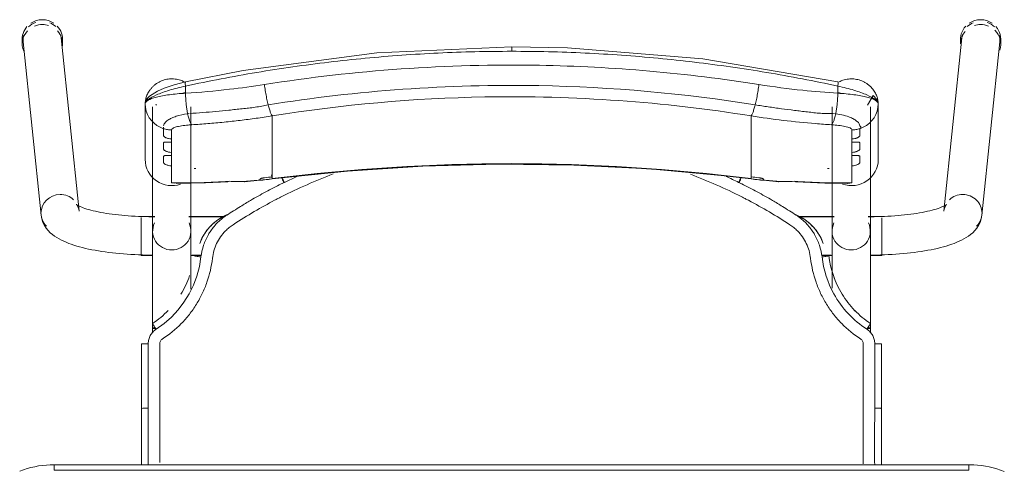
# Model space of a CAD drawing. Header units: metres. Extents: x 3 to 42.2, y -72.9 to -48.7.
# Tile 88 of 189: x 35.556 to 36.088, y -56.58 to -56.337. Entities that reach past the tile are written whole.
import ezdxf

# ---------------------------------------------------------------- set-up
doc = ezdxf.new("R2010")
doc.units = ezdxf.units.M
doc.layers.add('I-FURN', color=7, linetype='Continuous', lineweight=18)

# ---------------------------------------------------------------- blocks, each defined once
blk = doc.blocks.new('ConjuntoParaAlunoTamanho6 - CJA06_ConjuntoParaAlunoTamanho6-V51-1PAV')
at = {"layer": 'I-FURN', "color": 253, "true_color": 0xaaaaaa}
for p, q in [((-0.2643, 0.29456), (-0.2643, 0.29197)), ((-0.2638, 0.29312), (-0.25413, 0.19969)), ((-0.23354, 0.20182), (-0.24321, 0.29526)), ((-0.24254, 0.29197), (-0.24254, 0.29456)), ((0.24321, 0.29526), (0.23354, 0.20182)), ((0.24254, 0.29456), (0.24254, 0.29197)), ((0.25413, 0.19969), (0.2638, 0.29312)), ((0.2643, 0.29197), (0.2643, 0.29456)), ((-0.1979, 0.25969), (-0.1979, 0.22964)), ((-0.19734, 0.2558), (-0.19665, 0.25395)), ((-0.19385, 0.25812), (-0.19385, 0.19097)), ((-0.19207, 0.25896), (-0.19202, 0.25906)), ((-0.19202, 0.25906), (-0.19192, 0.25949)), ((-0.17315, 0.19097), (-0.17315, 0.25812)), ((0.17315, 0.25812), (0.17315, 0.19097)), ((0.19385, 0.19097), (0.19385, 0.25812)), ((0.19685, 0.25395), (0.19754, 0.2558)), ((0.1981, 0.22964), (0.1981, 0.25969)), ((-0.19665, 0.25395), (-0.1957, 0.25221)), ((-0.17493, 0.25435), (-0.17437, 0.25441)), ((-0.12923, 0.2438), (-0.12923, 0.25317)), ((0.12943, 0.2438), (0.12943, 0.25317)), ((0.17457, 0.25441), (0.17513, 0.25435)), ((0.1959, 0.25221), (0.19685, 0.25395)), ((-0.18366, 0.24073), (-0.18366, 0.23904)), ((-0.12923, 0.24214), (-0.12923, 0.2438)), ((-0.12923, 0.24214), (-0.12923, 0.23653)), ((0.12943, 0.24214), (0.12943, 0.2438)), ((0.12943, 0.24214), (0.12943, 0.23653)), ((0.18386, 0.23904), (0.18386, 0.24073)), ((-0.12923, 0.23653), (-0.12923, 0.23486)), ((-0.12923, 0.23486), (-0.12923, 0.22925)), ((0.12943, 0.23653), (0.12943, 0.23486)), ((0.12943, 0.23486), (0.12943, 0.22925)), ((-0.18366, 0.23345), (-0.18366, 0.23176)), ((-0.12923, 0.22925), (-0.12923, 0.22759)), ((0.12943, 0.22759), (0.12943, 0.22925)), ((0.18386, 0.23176), (0.18386, 0.23345)), ((-0.18366, 0.22617), (-0.18366, 0.21701)), ((-0.12923, 0.22759), (-0.12923, 0.22197)), ((0.12943, 0.22759), (0.12943, 0.22197)), ((0.18386, 0.21701), (0.18386, 0.22617)), ((-0.14414, 0.21757), (-0.12926, 0.21915)), ((-0.12923, 0.22197), (-0.12923, 0.22031)), ((-0.11598, 0.22048), (-0.1227, 0.21732)), ((0.12943, 0.22031), (0.12943, 0.22197)), ((0.12946, 0.21915), (0.14434, 0.21757)), ((-0.18366, 0.21701), (-0.1818, 0.21679)), ((0.17944, 0.21689), (0.18173, 0.21678)), ((-0.19271, 0.19894), (-0.2, 0.19894)), ((-0.2, 0.19844), (-0.2, 0.19411)), ((-0.19271, 0.19879), (-0.19385, 0.19879)), ((-0.19385, 0.19879), (-0.19385, 0.19845)), ((-0.19385, 0.19845), (-0.19385, 0.19764)), ((-0.15474, 0.19894), (-0.17429, 0.19894)), ((-0.15494, 0.19879), (-0.17429, 0.19879)), ((0.17429, 0.19894), (0.15474, 0.19894)), ((0.17429, 0.19879), (0.15494, 0.19879)), ((0.2, 0.19894), (0.19271, 0.19894)), ((0.19385, 0.19879), (0.19271, 0.19879)), ((0.19385, 0.19845), (0.19385, 0.19879)), ((0.19385, 0.19764), (0.19385, 0.19845)), ((0.2, 0.1938), (0.2, 0.19814)), ((-0.2, 0.19393), (-0.2, 0.18575)), ((-0.19385, 0.19367), (-0.19385, 0.1916)), ((0.19385, 0.1916), (0.19385, 0.19367)), ((0.2, 0.18573), (0.2, 0.19364)), ((-0.19385, 0.18688), (-0.19385, 0.18582)), ((0.19385, 0.18582), (0.19385, 0.18688)), ((-0.2, 0.18573), (-0.2, 0.17922)), ((-0.19385, 0.18371), (-0.19385, 0.18582)), ((0.19385, 0.18371), (0.19385, 0.18582)), ((0.2, 0.17794), (0.2, 0.1856)), ((-0.2, 0.17916), (-0.2, 0.17794)), ((-0.2, 0.17794), (-0.19377, 0.17794)), ((-0.19385, 0.17809), (-0.19385, 0.17951)), ((-0.17323, 0.17794), (-0.1676, 0.17794)), ((-0.17268, 0.17809), (-0.16757, 0.17809)), ((0.16757, 0.17809), (0.17268, 0.17809)), ((0.1676, 0.17794), (0.17323, 0.17794)), ((0.19377, 0.17794), (0.2, 0.17794)), ((0.19385, 0.17809), (0.19385, 0.17951)), ((-0.19385, 0.13857), (-0.19385, 0.13643)), ((0.19385, 0.13604), (0.19385, 0.13857)), ((-0.19983, 0.13021), (-0.19982, 0.0953)), ((0.19983, 0.13021), (0.19982, 0.0953)), ((-0.19982, 0.06488), (-0.19982, 0.0953)), ((-0.19982, 0.0953), (-0.19982, 0.09529)), ((-0.19623, 0.09556), (-0.19738, 0.09554)), ((0.19982, 0.06497), (0.19982, 0.0953)), ((0.247, 0.06497), (-0.247, 0.06497)), ((-0.247, 0.06497), (-0.247, 0.06197)), ((0.247, 0.06497), (-0.247, 0.06497)), ((0.247, 0.06497), (0.247, 0.06197))]:
    blk.add_line(p, q, dxfattribs=at)
at = {"layer": 'I-FURN', "color": 253, "true_color": 0xaaaaaa, "flags": 128}
for points in [[(0.0001, 0.2904), (-0.07267, 0.28721), (-0.14486, 0.2777), (-0.17603, 0.27161)], [(0.17623, 0.27161), (0.10331, 0.28398), (0.03018, 0.28985), (0.0001, 0.2904)], [(-0.17603, 0.27161), (-0.18218, 0.26997), (-0.18761, 0.26812), (-0.19131, 0.26652), (-0.19557, 0.2639), (-0.19708, 0.26226), (-0.19765, 0.26113), (-0.1979, 0.25971)], [(-0.17607, 0.26928), (-0.17607, 0.26831), (-0.17607, 0.26734), (-0.17607, 0.26637), (-0.17607, 0.2654)], [(0.17627, 0.2654), (0.17627, 0.26637), (0.17627, 0.26734), (0.17627, 0.26831), (0.17627, 0.26928)], [(0.1981, 0.25971), (0.19792, 0.26092), (0.19739, 0.26208), (0.1954, 0.2642), (0.19227, 0.25896)], [(-0.1979, 0.24468), (-0.1979, 0.2522), (-0.1979, 0.25971)], [(-0.1979, 0.25969), (-0.19776, 0.25773), (-0.19734, 0.2558)], [(-0.1979, 0.25969), (-0.1979, 0.25218), (-0.1979, 0.24467), (-0.1979, 0.23715), (-0.1979, 0.22964)], [(0.19754, 0.2558), (0.19796, 0.25773), (0.1981, 0.25969)], [(0.1981, 0.25971), (0.1981, 0.2522), (0.1981, 0.24468)], [(0.1981, 0.22964), (0.1981, 0.23715), (0.1981, 0.24467), (0.1981, 0.25218), (0.1981, 0.25969)], [(-0.1957, 0.25221), (-0.19451, 0.25062), (-0.19311, 0.2492), (-0.19152, 0.24799)], [(0.19172, 0.24799), (0.19331, 0.2492), (0.19471, 0.25062), (0.1959, 0.25221)], [(-0.19152, 0.24799), (-0.18977, 0.24701), (-0.1879, 0.24628)], [(-0.1879, 0.24243), (-0.1879, 0.24339), (-0.1879, 0.24435), (-0.1879, 0.24532), (-0.1879, 0.24628)], [(-0.18366, 0.24561), (-0.18366, 0.24439), (-0.18366, 0.24317), (-0.18366, 0.24195), (-0.18366, 0.24073)], [(0.18386, 0.24073), (0.18386, 0.24195), (0.18386, 0.24317), (0.18386, 0.24439), (0.18386, 0.24561)], [(0.1881, 0.24628), (0.18997, 0.24701), (0.19172, 0.24799)], [(0.1881, 0.24628), (0.1881, 0.24532), (0.1881, 0.24435), (0.1881, 0.24339), (0.1881, 0.24243)], [(-0.1879, 0.23515), (-0.1879, 0.23603), (-0.1879, 0.23692), (-0.1879, 0.2378), (-0.1879, 0.23868)], [(-0.18366, 0.23904), (-0.18366, 0.23764), (-0.18366, 0.23624), (-0.18366, 0.23485), (-0.18366, 0.23345)], [(0.18386, 0.23345), (0.18386, 0.23485), (0.18386, 0.23624), (0.18386, 0.23764), (0.18386, 0.23904)], [(0.1881, 0.23868), (0.1881, 0.2378), (0.1881, 0.23692), (0.1881, 0.23603), (0.1881, 0.23515)], [(-0.1879, 0.22787), (-0.1879, 0.22876), (-0.1879, 0.22964), (-0.1879, 0.23052), (-0.1879, 0.23141)], [(-0.18366, 0.23176), (-0.18366, 0.23036), (-0.18366, 0.22897), (-0.18366, 0.22757), (-0.18366, 0.22617)], [(0.18386, 0.22617), (0.18386, 0.22757), (0.18386, 0.22897), (0.18386, 0.23036), (0.18386, 0.23176)], [(0.1881, 0.23141), (0.1881, 0.23052), (0.1881, 0.22964), (0.1881, 0.22876), (0.1881, 0.22787)], [(-0.12926, 0.21915), (-0.08865, 0.22342), (-0.0479, 0.2261), (-0.00707, 0.22717), (0.03376, 0.22666), (0.07455, 0.22454), (0.11521, 0.22083), (0.12946, 0.21915)], [(-0.1359, 0.2187), (-0.1359, 0.21878), (-0.1359, 0.21886), (-0.1359, 0.21893), (-0.1359, 0.21901)], [(-0.12923, 0.22031), (-0.12923, 0.22007), (-0.12923, 0.21984), (-0.12923, 0.21961), (-0.12923, 0.21937)], [(0.12943, 0.21937), (0.12943, 0.21961), (0.12943, 0.21984), (0.12943, 0.22007), (0.12943, 0.22031)], [(0.1361, 0.21901), (0.1361, 0.21893), (0.1361, 0.21886), (0.1361, 0.21878), (0.1361, 0.2187)], [(-0.18111, 0.21677), (-0.16533, 0.21701), (-0.15331, 0.21761)], [(0.15351, 0.21761), (0.16928, 0.2169), (0.18131, 0.21677)], [(0.18173, 0.21678), (0.18279, 0.21686), (0.18386, 0.21701)], [(-0.23354, 0.20182), (-0.23373, 0.20287), (-0.23403, 0.20376), (-0.23437, 0.20445), (-0.23469, 0.20492), (-0.23492, 0.20521), (-0.23505, 0.20534), (-0.23507, 0.20536)], [(-0.23507, 0.20536), (-0.23501, 0.20531), (-0.23482, 0.20518), (-0.23451, 0.20499), (-0.23408, 0.20476), (-0.23355, 0.20449), (-0.23291, 0.2042), (-0.23217, 0.20389), (-0.23133, 0.20358), (-0.23041, 0.20326), (-0.22941, 0.20294), (-0.22832, 0.20262), (-0.22717, 0.2023), (-0.22594, 0.20199), (-0.22464, 0.20169), (-0.22328, 0.2014), (-0.22186, 0.20112), (-0.22039, 0.20086), (-0.21886, 0.2006), (-0.21729, 0.20036), (-0.21567, 0.20014), (-0.214, 0.19993), (-0.2123, 0.19973), (-0.21057, 0.19956), (-0.2088, 0.1994), (-0.207, 0.19926), (-0.20518, 0.19913), (-0.20334, 0.19903), (-0.20148, 0.19894), (-0.19961, 0.19888), (-0.19772, 0.19883), (-0.19583, 0.1988), (-0.19394, 0.19879), (-0.19385, 0.19879)], [(0.23507, 0.20536), (0.23501, 0.20531), (0.23482, 0.20518), (0.23451, 0.20499), (0.23408, 0.20476), (0.23355, 0.20449), (0.23291, 0.2042), (0.23217, 0.20389), (0.23133, 0.20358), (0.23041, 0.20326), (0.22941, 0.20294), (0.22832, 0.20262), (0.22717, 0.2023), (0.22594, 0.20199), (0.22464, 0.20169), (0.22328, 0.2014), (0.22186, 0.20112), (0.22039, 0.20086), (0.21886, 0.2006), (0.21729, 0.20036), (0.21567, 0.20014), (0.214, 0.19993), (0.2123, 0.19973), (0.21057, 0.19956), (0.2088, 0.1994), (0.207, 0.19926), (0.20518, 0.19913), (0.20334, 0.19903), (0.20148, 0.19894), (0.19961, 0.19888), (0.19772, 0.19883), (0.19583, 0.1988), (0.19394, 0.19879), (0.19385, 0.19879)], [(0.23354, 0.20182), (0.23373, 0.20287), (0.23403, 0.20376), (0.23437, 0.20445), (0.23469, 0.20492), (0.23492, 0.20521), (0.23505, 0.20534), (0.23507, 0.20536)], [(-0.25413, 0.19969), (-0.25375, 0.19762), (-0.25311, 0.19572), (-0.25226, 0.19403), (-0.25129, 0.19256), (-0.25023, 0.19128), (-0.24913, 0.19017), (-0.24799, 0.18919), (-0.24683, 0.18832), (-0.24563, 0.18753), (-0.24441, 0.18681), (-0.24316, 0.18615), (-0.24188, 0.18553), (-0.24055, 0.18496), (-0.23919, 0.18441), (-0.23778, 0.1839), (-0.23633, 0.18341), (-0.23483, 0.18295), (-0.2333, 0.18251), (-0.23171, 0.1821), (-0.23008, 0.1817), (-0.22841, 0.18133), (-0.2267, 0.18098), (-0.22495, 0.18064), (-0.22315, 0.18033), (-0.22132, 0.18004), (-0.21946, 0.17976), (-0.21756, 0.17951), (-0.21562, 0.17928), (-0.21366, 0.17906), (-0.21168, 0.17887), (-0.20967, 0.1787), (-0.20763, 0.17855), (-0.20558, 0.17842), (-0.20352, 0.17831), (-0.20144, 0.17823), (-0.19935, 0.17816), (-0.19725, 0.17811), (-0.19515, 0.17809), (-0.19385, 0.17809)], [(0.25413, 0.19969), (0.25375, 0.19762), (0.25311, 0.19572), (0.25226, 0.19403), (0.25129, 0.19256), (0.25023, 0.19128), (0.24913, 0.19017), (0.24799, 0.18919), (0.24683, 0.18832), (0.24563, 0.18753), (0.24441, 0.18681), (0.24316, 0.18615), (0.24188, 0.18553), (0.24055, 0.18496), (0.23919, 0.18441), (0.23778, 0.1839), (0.23633, 0.18341), (0.23483, 0.18295), (0.2333, 0.18251), (0.23171, 0.1821), (0.23008, 0.1817), (0.22841, 0.18133), (0.2267, 0.18098), (0.22495, 0.18064), (0.22315, 0.18033), (0.22132, 0.18004), (0.21946, 0.17976), (0.21756, 0.17951), (0.21562, 0.17928), (0.21366, 0.17906), (0.21168, 0.17887), (0.20967, 0.1787), (0.20763, 0.17855), (0.20558, 0.17842), (0.20352, 0.17831), (0.20144, 0.17823), (0.19935, 0.17816), (0.19725, 0.17811), (0.19515, 0.17809), (0.19385, 0.17809)], [(-0.19385, 0.13857), (-0.19385, 0.14057), (-0.19385, 0.14257), (-0.19385, 0.14457), (-0.19385, 0.14656), (-0.19385, 0.14855), (-0.19385, 0.15053), (-0.19385, 0.15249), (-0.19385, 0.15444), (-0.19385, 0.15637), (-0.19385, 0.15827), (-0.19385, 0.16015), (-0.19385, 0.162), (-0.19385, 0.16382), (-0.19385, 0.1656), (-0.19385, 0.16735), (-0.19385, 0.16905), (-0.19385, 0.17071), (-0.19385, 0.17233), (-0.19385, 0.1739), (-0.19385, 0.17541), (-0.19385, 0.17687), (-0.19385, 0.17828), (-0.19385, 0.17963), (-0.19385, 0.18092), (-0.19385, 0.18215), (-0.19385, 0.18331), (-0.19385, 0.18441), (-0.19385, 0.18544), (-0.19385, 0.1864), (-0.19385, 0.18729), (-0.19385, 0.1881), (-0.19385, 0.18885), (-0.19385, 0.18951), (-0.19385, 0.19011), (-0.19385, 0.19062), (-0.19385, 0.19097)], [(-0.17315, 0.19097), (-0.17315, 0.19051), (-0.17315, 0.18998), (-0.17315, 0.18937), (-0.17315, 0.18869), (-0.17315, 0.18793), (-0.17315, 0.1871), (-0.17315, 0.18619), (-0.17315, 0.18522), (-0.17315, 0.18417), (-0.17315, 0.18306), (-0.17315, 0.18188), (-0.17315, 0.18064), (-0.17315, 0.17934), (-0.17315, 0.17798), (-0.17315, 0.17656), (-0.17315, 0.17508), (-0.17315, 0.17355), (-0.17315, 0.17198), (-0.17315, 0.17035), (-0.17315, 0.16868), (-0.17315, 0.16696), (-0.17315, 0.16521), (-0.17315, 0.16342), (-0.17315, 0.16159), (-0.17315, 0.15974)], [(0.17315, 0.16015), (0.17315, 0.162), (0.17315, 0.16382), (0.17315, 0.1656), (0.17315, 0.16735), (0.17315, 0.16905), (0.17315, 0.17071), (0.17315, 0.17233), (0.17315, 0.1739), (0.17315, 0.17541), (0.17315, 0.17687), (0.17315, 0.17828), (0.17315, 0.17963), (0.17315, 0.18092), (0.17315, 0.18215), (0.17315, 0.18331), (0.17315, 0.18441), (0.17315, 0.18544), (0.17315, 0.1864), (0.17315, 0.18729), (0.17315, 0.1881), (0.17315, 0.18885), (0.17315, 0.18951), (0.17315, 0.19011), (0.17315, 0.19062), (0.17315, 0.19097)], [(0.19385, 0.19097), (0.19385, 0.19051), (0.19385, 0.18998), (0.19385, 0.18937), (0.19385, 0.18869), (0.19385, 0.18793), (0.19385, 0.1871), (0.19385, 0.18619), (0.19385, 0.18522), (0.19385, 0.18417), (0.19385, 0.18306), (0.19385, 0.18188), (0.19385, 0.18064), (0.19385, 0.17934), (0.19385, 0.17798), (0.19385, 0.17656), (0.19385, 0.17508), (0.19385, 0.17355), (0.19385, 0.17198), (0.19385, 0.17035), (0.19385, 0.16868), (0.19385, 0.16696), (0.19385, 0.16521), (0.19385, 0.16342), (0.19385, 0.16159), (0.19385, 0.15974), (0.19385, 0.15785), (0.19385, 0.15594), (0.19385, 0.15401), (0.19385, 0.15206), (0.19385, 0.15009), (0.19385, 0.14811), (0.19385, 0.14612), (0.19385, 0.14413), (0.19385, 0.14213), (0.19385, 0.14013), (0.19385, 0.13857)], [(-0.16841, 0.18438), (-0.16841, 0.18437), (-0.16841, 0.18435), (-0.16841, 0.18434), (-0.16841, 0.18432)], [(0.16841, 0.18432), (0.16841, 0.18434), (0.16841, 0.18435), (0.16841, 0.18437), (0.16841, 0.18438)], [(-0.16774, 0.17706), (-0.16861, 0.17188), (-0.16997, 0.16679), (-0.17181, 0.16185), (-0.17415, 0.15713), (-0.17693, 0.15265), (-0.18013, 0.14846), (-0.18374, 0.14461), (-0.18771, 0.14113), (-0.19199, 0.13805)], [(-0.19623, 0.13025), (-0.19623, 0.12331), (-0.19623, 0.11637), (-0.19623, 0.10942), (-0.19623, 0.10249), (-0.19623, 0.09556)], [(0.19623, 0.13025), (0.19623, 0.12639), (0.19623, 0.12254), (0.19623, 0.11868), (0.19623, 0.11483), (0.19623, 0.11097), (0.19623, 0.10712), (0.19623, 0.10327), (0.19623, 0.09941), (0.19623, 0.09556)], [(-0.19738, 0.09554), (-0.19841, 0.0955), (-0.1992, 0.09544), (-0.19969, 0.09537), (-0.19982, 0.0953)], [(-0.247, 0.06497), (-0.24912, 0.06492), (-0.25124, 0.0648), (-0.25334, 0.06459), (-0.25544, 0.06429), (-0.25753, 0.06391), (-0.2596, 0.06345), (-0.26165, 0.0629), (-0.26367, 0.06228), (-0.26567, 0.06157)], [(0.2662, 0.06136), (0.26421, 0.06209), (0.2622, 0.06274), (0.26015, 0.06331), (0.25809, 0.06379), (0.25601, 0.0642), (0.25391, 0.06451), (0.25181, 0.06475), (0.24969, 0.0649), (0.24757, 0.06496), (0.247, 0.06497)], [(0.247, 0.06197), (0.1235, 0.06197), (0, 0.06197), (-0.1235, 0.06197), (-0.247, 0.06197)], [(-0.247, 0.06197), (-0.1235, 0.06197), (0, 0.06197), (0.1235, 0.06197), (0.247, 0.06197)]]:
    blk.add_lwpolyline(points, dxfattribs=at)
at = {"layer": 'I-FURN', "color": 253, "true_color": 0xaaaaaa}
for centre, major_axis, ratio, start_param, end_param in [((-0.25351, 0.29419), (0.01029, 0.00107), 0.967158, 1.815725, 2.256389), ((-0.25342, 0.29456), (0.01088, 0), 0.965926, 1.570796, 2.185058), ((-0.25342, 0.29456), (0.01088, 0), 0.965926, 0.959427, 1.570796), ((-0.25351, 0.29419), (0.01029, 0.00107), 0.967158, 0.685592, 1.060105), ((0.25351, 0.29419), (-0.01029, 0.00107), 0.967158, 5.223081, 5.597593), ((0.25342, 0.29456), (0.01088, 0), 0.965926, 1.570796, 2.182166), ((0.25342, 0.29456), (-0.01088, 0), 0.965926, 4.098128, 4.712389), ((0.25351, 0.29419), (-0.01029, 0.00107), 0.967158, 4.026797, 4.46746), ((-0.25342, 0.29197), (0.01088, 0), 0.965926, 2.404268, 3.526261), ((-0.25342, 0.29456), (0.01088, 0), 0.965926, 2.438822, 3.243525), ((-0.25342, 0.29197), (0.01088, 0), 0.965926, 1.570796, 1.965237), ((-0.25342, 0.29197), (0.01088, 0), 0.965926, 1.257624, 1.559899), ((-0.25342, 0.29456), (0.01088, 0), 0.965926, 6.170166, 7.020457), ((-0.25342, 0.29197), (0.01088, 0), 0.965926, 6.182855, 7.015454), ((0.25342, 0.29456), (0.01088, 0), 0.965926, 2.404321, 3.312013), ((0.25342, 0.29197), (0.01088, 0), 0.965926, 2.446266, 3.141593), ((0.25342, 0.29197), (0.01088, 0), 0.965926, 1.581694, 1.883969), ((0.25342, 0.29197), (0.01088, 0), 0.965926, 1.176355, 1.570796), ((0.25342, 0.29197), (0.01088, 0), 0.965926, 5.959867, 7.062609), ((0.25342, 0.29456), (0.01088, 0), 0.965926, 6.052088, 6.985956), ((-0.25351, 0.29419), (0.01029, 0.00107), 0.967158, 2.780211, 3.141593), ((-0.25351, 0.29419), (0.01029, 0.00107), 0.967158, 6.18338, 6.464028), ((0.25351, 0.29419), (-0.01029, 0.00107), 0.967158, 6.102343, 6.382991), ((0.25351, 0.29419), (-0.01029, 0.00107), 0.967158, 3.141593, 3.502975), ((-0.1835, 0.22964), (-0.0144, 0), 0.978148, 0, 1.909658), ((0.0001, -0.77159), (1.0211, 0), 0.978148, 1.443771, 1.697822), ((0.0001, -0.77117), (1.0209, 0), 0.978148, 1.443771, 1.697822), ((0.1837, 0.22964), (0.0144, 0), 0.978148, 4.362105, 6.283185), ((-0.17927, 0.60128), (0.385, 0), 0.978148, 4.732926, 4.735013), ((0.17947, 0.60128), (0.385, 0), 0.978148, 4.689765, 4.691852), ((-0.17927, 0.60263), (0.395, 0), 0.978148, 4.801491, 4.822541), ((-0.17927, 0.60356), (0.395, 0), 0.978148, 4.828782, 4.839414), ((-0.17927, 0.60221), (0.3948, 0), 0.978148, 4.828842, 4.839414), ((-0.1305, 0.22908), (-0.00124, 0.00992), 0.026339, 2.463316, 2.789234), ((0.17947, 0.60356), (0.395, 0), 0.978148, 4.585364, 4.595996), ((0.17947, 0.60221), (0.3948, 0), 0.978148, 4.585364, 4.595936), ((0.17947, 0.60263), (0.395, 0), 0.978148, 4.602237, 4.623287), ((-0.17927, 0.60336), (0.395, 0), 0.978148, 4.701279, 4.780293), ((-0.14501, 0.22754), (-0.00087, 0.00996), 0.018501, 2.957526, 3.350225), ((0.14521, 0.22754), (0.00087, 0.00996), 0.018501, 2.93296, 3.325659), ((0.17947, 0.60336), (0.395, 0), 0.978148, 4.644485, 4.723499), ((-0.24383, 0.20075), (0.01029, 0.00107), 0.967158, 1.470991, 3.041787), ((-0.24383, 0.20075), (0.01029, 0.00107), 0.967158, 0.685592, 1.470991), ((0.24383, 0.20075), (-0.01029, 0.00107), 0.967158, 4.812195, 5.597593), ((0.24383, 0.20075), (-0.01029, 0.00107), 0.967158, 3.241398, 4.812195), ((-0.24383, 0.20075), (0.01029, 0.00107), 0.967158, 3.041787, 3.827185), ((0.24383, 0.20075), (-0.01029, 0.00107), 0.967158, 2.456, 3.241398), ((-0.1835, 0.19097), (0.01035, 0), 0.978148, 2.686587, 4.712389), ((-0.1835, 0.19097), (0.01035, 0), 0.978148, 4.712389, 6.738191), ((0.1835, 0.19097), (0.01035, 0), 0.978148, 2.686587, 4.712389), ((0.1835, 0.19097), (0.01035, 0), 0.978148, 4.712389, 6.738191), ((-0.1835, 0.13857), (0.01035, 0), 0.069756, 2.648425, 3.665191), ((0.1835, 0.13857), (0.01035, 0), 0.069756, 5.759587, 6.776353)]:
    blk.add_ellipse(centre, major_axis=major_axis, ratio=ratio, start_param=start_param, end_param=end_param, dxfattribs=at)
for points in [[(-0.01972, 0.28779), (-0.02633, 0.28763), (-0.03293, 0.2874), (-0.03953, 0.28708)], [(0.0001, 0.28802), (-0.00651, 0.28802), (-0.01312, 0.28795), (-0.01972, 0.28779)], [(0.0001, 0.29036), (0.0001, 0.29029), (0.0001, 0.29001), (0.0001, 0.28916), (0.0001, 0.28841), (0.0001, 0.28802)], [(0.01992, 0.28779), (0.01332, 0.28795), (0.00671, 0.28802), (0.0001, 0.28802)], [(0.03973, 0.28708), (0.03313, 0.2874), (0.02653, 0.28763), (0.01992, 0.28779)], [(-0.09864, 0.28217), (-0.10517, 0.28139), (-0.11169, 0.28054), (-0.11819, 0.27961)], [(-0.07901, 0.28427), (-0.08557, 0.28365), (-0.09211, 0.28295), (-0.09864, 0.28217)], [(-0.05929, 0.28591), (-0.06588, 0.28544), (-0.07245, 0.28489), (-0.07901, 0.28427)], [(-0.03953, 0.28708), (-0.04612, 0.28677), (-0.05271, 0.28638), (-0.05929, 0.28591)], [(0.0595, 0.28591), (0.05292, 0.28638), (0.04633, 0.28677), (0.03973, 0.28708)], [(0.07921, 0.28427), (0.07265, 0.28489), (0.06608, 0.28544), (0.0595, 0.28591)], [(0.09885, 0.28217), (0.09232, 0.28294), (0.08577, 0.28365), (0.07921, 0.28427)], [(0.11839, 0.27961), (0.11189, 0.28054), (0.10538, 0.28139), (0.09885, 0.28217)], [(-0.13762, 0.27661), (-0.14407, 0.27553), (-0.15051, 0.27438), (-0.15692, 0.27316)], [(-0.11819, 0.27961), (-0.12468, 0.27869), (-0.13116, 0.27768), (-0.13762, 0.27661)], [(0.13782, 0.27661), (0.13136, 0.27768), (0.12489, 0.27868), (0.11839, 0.27961)], [(0.15712, 0.27316), (0.15071, 0.27438), (0.14427, 0.27553), (0.13782, 0.27661)], [(-0.15692, 0.27316), (-0.16332, 0.27194), (-0.16971, 0.27065), (-0.17607, 0.26928)], [(0.17627, 0.26928), (0.16991, 0.27065), (0.16353, 0.27194), (0.15712, 0.27316)], [(0.17627, 0.26928), (0.17633, 0.26966), (0.17642, 0.27037), (0.17644, 0.2712), (0.17636, 0.27149), (0.1763, 0.27156)], [(-0.13346, 0.2701), (-0.13339, 0.26956), (-0.13324, 0.26848), (-0.133, 0.26684), (-0.13272, 0.2652), (-0.13242, 0.26359), (-0.13211, 0.26203), (-0.13178, 0.26053), (-0.13155, 0.25959), (-0.13144, 0.25914)], [(0.13164, 0.25914), (0.13175, 0.25959), (0.13198, 0.26053), (0.13231, 0.26203), (0.13262, 0.26359), (0.13292, 0.2652), (0.1332, 0.26684), (0.13344, 0.26848), (0.13359, 0.26956), (0.13366, 0.2701)], [(-0.17607, 0.2654), (-0.17914, 0.26523), (-0.18504, 0.2647), (-0.19219, 0.26337), (-0.19682, 0.26165), (-0.1979, 0.26035), (-0.1979, 0.25969)], [(-0.17609, 0.26577), (-0.1767, 0.26561), (-0.17731, 0.26545), (-0.17791, 0.26528)], [(-0.17607, 0.2654), (-0.17606, 0.26498), (-0.17604, 0.26413), (-0.17598, 0.26285), (-0.1759, 0.26156), (-0.17579, 0.26028), (-0.17566, 0.25902), (-0.17551, 0.25778), (-0.17533, 0.25659), (-0.17514, 0.25544), (-0.175, 0.25471), (-0.17493, 0.25435)], [(0.17513, 0.25435), (0.1752, 0.25471), (0.17534, 0.25544), (0.17553, 0.25659), (0.17571, 0.25778), (0.17586, 0.25902), (0.17599, 0.26028), (0.1761, 0.26156), (0.17618, 0.26285), (0.17624, 0.26413), (0.17626, 0.26498), (0.17627, 0.2654)], [(0.1981, 0.25969), (0.1981, 0.26035), (0.19703, 0.26165), (0.19239, 0.26338), (0.18523, 0.2647), (0.17934, 0.26523), (0.17627, 0.2654)], [(0.17811, 0.26528), (0.17751, 0.26545), (0.1769, 0.26561), (0.17629, 0.26577)], [(-0.12923, 0.25317), (-0.12932, 0.25327), (-0.1295, 0.25353), (-0.1298, 0.25409), (-0.13011, 0.25481), (-0.13044, 0.25568), (-0.13077, 0.2567), (-0.1311, 0.25786), (-0.13133, 0.2587), (-0.13144, 0.25914)], [(0.12943, 0.25317), (0.12952, 0.25327), (0.1297, 0.25353), (0.13, 0.25409), (0.13031, 0.25481), (0.13064, 0.25568), (0.13097, 0.2567), (0.1313, 0.25786), (0.13153, 0.2587), (0.13164, 0.25914)], [(-0.17493, 0.25435), (-0.17484, 0.25392), (-0.17465, 0.25308), (-0.17435, 0.25195), (-0.17403, 0.25093), (-0.17369, 0.25006), (-0.17335, 0.24934), (-0.173, 0.24877), (-0.17277, 0.2485), (-0.17265, 0.2484)], [(-0.14661, 0.25076), (-0.14951, 0.25041), (-0.1524, 0.25009), (-0.1553, 0.2498)], [(-0.14226, 0.2513), (-0.14371, 0.25111), (-0.14516, 0.25093), (-0.14661, 0.25076)], [(0.17285, 0.2484), (0.17297, 0.2485), (0.1732, 0.24877), (0.17355, 0.24934), (0.17389, 0.25006), (0.17423, 0.25093), (0.17455, 0.25195), (0.17485, 0.25308), (0.17504, 0.25392), (0.17513, 0.25435)], [(-0.1879, 0.24628), (-0.18756, 0.24617), (-0.18687, 0.24599), (-0.18581, 0.24578), (-0.18474, 0.24565), (-0.18402, 0.24561), (-0.18366, 0.24561)], [(-0.16398, 0.24902), (-0.16687, 0.24878), (-0.16977, 0.24858), (-0.17265, 0.2484)], [(-0.15964, 0.24939), (-0.16109, 0.24926), (-0.16254, 0.24913), (-0.16398, 0.24902)], [(-0.1553, 0.2498), (-0.15675, 0.24966), (-0.15819, 0.24952), (-0.15964, 0.24939)], [(0.18386, 0.24561), (0.18422, 0.24561), (0.18494, 0.24565), (0.18601, 0.24578), (0.18707, 0.24599), (0.18776, 0.24617), (0.1881, 0.24628)], [(-0.1359, 0.21901), (-0.1359, 0.21905), (-0.13586, 0.21912), (-0.13573, 0.21923), (-0.13549, 0.21935), (-0.13518, 0.21946), (-0.13479, 0.21957), (-0.13436, 0.21967), (-0.1339, 0.21974), (-0.13357, 0.21979), (-0.1334, 0.21981)], [(-0.13585, 0.2186), (-0.13587, 0.21862), (-0.13589, 0.21865), (-0.1359, 0.21868), (-0.1359, 0.2187)], [(-0.09625, 0.22184), (-0.10584, 0.21825), (-0.1152, 0.21414), (-0.12434, 0.2095)], [(-0.12335, 0.21813), (-0.12356, 0.21856), (-0.12377, 0.21898), (-0.12395, 0.21936)], [(-0.12289, 0.21723), (-0.12304, 0.21753), (-0.12319, 0.21783), (-0.12334, 0.21813)], [(0.12434, 0.2095), (0.11529, 0.21408), (0.10607, 0.21814), (0.09666, 0.22168)], [(0.11594, 0.2205), (0.11821, 0.21947), (0.12046, 0.21841), (0.1227, 0.21732)], [(0.1227, 0.21732), (0.12291, 0.21776), (0.12336, 0.21866), (0.12377, 0.21945), (0.12395, 0.2198)], [(0.12334, 0.21813), (0.12319, 0.21783), (0.12304, 0.21753), (0.12289, 0.21723)], [(0.12395, 0.21936), (0.12377, 0.21898), (0.12356, 0.21856), (0.12335, 0.21813)], [(0.1336, 0.21981), (0.13377, 0.21979), (0.1341, 0.21974), (0.13456, 0.21967), (0.13499, 0.21957), (0.13538, 0.21946), (0.13569, 0.21935), (0.13593, 0.21923), (0.13606, 0.21912), (0.1361, 0.21905), (0.1361, 0.21901)], [(0.1361, 0.2187), (0.1361, 0.21868), (0.13609, 0.21865), (0.13607, 0.21862), (0.13605, 0.2186)], [(-0.15397, 0.21772), (-0.15349, 0.21752), (-0.153, 0.21758), (-0.15247, 0.21788)], [(-0.15247, 0.21788), (-0.15113, 0.21782), (-0.1484, 0.21775), (-0.14556, 0.21776), (-0.14412, 0.21779)], [(-0.12436, 0.21651), (-0.12717, 0.21512), (-0.13276, 0.21224), (-0.13826, 0.20916), (-0.14098, 0.20758)], [(-0.1227, 0.21732), (-0.12297, 0.21719), (-0.12353, 0.21692), (-0.12408, 0.21665), (-0.12436, 0.21651)], [(0.12436, 0.21651), (0.12408, 0.21665), (0.12353, 0.21692), (0.12297, 0.21719), (0.1227, 0.21732)], [(0.14098, 0.20758), (0.13826, 0.20916), (0.13276, 0.21224), (0.12717, 0.21512), (0.12436, 0.21651)], [(0.14432, 0.21779), (0.14576, 0.21776), (0.1486, 0.21775), (0.15133, 0.21782), (0.15267, 0.21788)], [(0.15267, 0.21788), (0.1532, 0.21758), (0.15369, 0.21752), (0.15417, 0.21772)], [(-0.12798, 0.20762), (-0.13157, 0.20574), (-0.13889, 0.20168), (-0.14651, 0.19698), (-0.1504, 0.19445)], [(-0.14098, 0.20758), (-0.14188, 0.20704), (-0.14368, 0.20597), (-0.14546, 0.20487), (-0.14635, 0.20432)], [(-0.12434, 0.2095), (-0.12494, 0.2092), (-0.12615, 0.20858), (-0.12737, 0.20794), (-0.12798, 0.20762)], [(0.12798, 0.20762), (0.12738, 0.20794), (0.12617, 0.20857), (0.12495, 0.20919), (0.12434, 0.2095)], [(0.1504, 0.19445), (0.14673, 0.19684), (0.13935, 0.20142), (0.13181, 0.20561), (0.12798, 0.20762)], [(0.14635, 0.20432), (0.14546, 0.20487), (0.14368, 0.20597), (0.14188, 0.20704), (0.14098, 0.20758)], [(-0.14638, 0.20431), (-0.14762, 0.20355), (-0.1501, 0.202), (-0.15256, 0.20043), (-0.15378, 0.19963)], [(0.15378, 0.19963), (0.15256, 0.20043), (0.1501, 0.202), (0.14762, 0.20355), (0.14638, 0.20431)], [(-0.16501, 0.19076), (-0.16447, 0.19151), (-0.16331, 0.19295), (-0.16135, 0.19493), (-0.15919, 0.19669), (-0.15764, 0.19771), (-0.15683, 0.19818)], [(-0.15378, 0.19963), (-0.1555, 0.19851), (-0.15869, 0.19594), (-0.16134, 0.1928), (-0.1625, 0.1911)], [(-0.1568, 0.1982), (-0.15576, 0.1988), (-0.15475, 0.1993), (-0.15376, 0.19971)], [(0.15863, 0.1971), (0.15703, 0.19822), (0.15531, 0.19916), (0.1535, 0.1999)], [(0.15374, 0.19972), (0.15472, 0.19931), (0.15575, 0.19881), (0.1568, 0.1982)], [(0.1625, 0.1911), (0.16134, 0.1928), (0.15869, 0.19594), (0.1555, 0.19851), (0.15378, 0.19963)], [(-0.1504, 0.19445), (-0.15113, 0.19396), (-0.15256, 0.19293), (-0.15386, 0.19174), (-0.15448, 0.19112)], [(0.15448, 0.19112), (0.15386, 0.19174), (0.15256, 0.19292), (0.15114, 0.19396), (0.1504, 0.19445)], [(-0.16371, 0.18924), (-0.16479, 0.18738), (-0.16656, 0.18343), (-0.1675, 0.1792), (-0.16774, 0.17706)], [(-0.1625, 0.1911), (-0.16271, 0.1908), (-0.16313, 0.19018), (-0.16352, 0.18955), (-0.16371, 0.18924)], [(-0.15448, 0.19112), (-0.15645, 0.18912), (-0.15969, 0.18452), (-0.16124, 0.17915), (-0.16156, 0.17636)], [(0.16156, 0.17636), (0.16124, 0.17915), (0.15968, 0.18454), (0.15645, 0.18912), (0.15448, 0.19112)], [(0.16371, 0.18924), (0.16352, 0.18955), (0.16313, 0.19018), (0.16271, 0.1908), (0.1625, 0.1911)], [(0.16774, 0.17706), (0.1675, 0.1792), (0.16656, 0.18343), (0.16479, 0.18738), (0.16371, 0.18924)], [(0.16501, 0.19076), (0.16537, 0.19026), (0.16604, 0.18925), (0.16695, 0.18767), (0.16775, 0.18603), (0.1682, 0.1849), (0.16841, 0.18432)], [(-0.16774, 0.17706), (-0.16823, 0.17712), (-0.16921, 0.17725), (-0.17046, 0.17746), (-0.17128, 0.17766), (-0.17147, 0.17776), (-0.17146, 0.1778)], [(0.17146, 0.1778), (0.17147, 0.17776), (0.17128, 0.17766), (0.17046, 0.17746), (0.16921, 0.17725), (0.16823, 0.17712), (0.16774, 0.17706)], [(-0.17391, 0.16699), (-0.17512, 0.16348), (-0.17671, 0.16011), (-0.17864, 0.15696)], [(0.1786, 0.15703), (0.17667, 0.16018), (0.1751, 0.16355), (0.1739, 0.16704)], [(-0.1854, 0.14823), (-0.18797, 0.14558), (-0.19084, 0.14321), (-0.19391, 0.14119)], [(0.19391, 0.14119), (0.19084, 0.14321), (0.18795, 0.1456), (0.18537, 0.14827)], [(-0.19391, 0.14119), (-0.19393, 0.14119), (-0.19385, 0.14103), (-0.19344, 0.14033), (-0.19278, 0.13928), (-0.19225, 0.13846), (-0.19199, 0.13805)], [(0.19199, 0.13805), (0.19225, 0.13846), (0.19278, 0.13928), (0.19344, 0.14033), (0.19385, 0.14103), (0.19393, 0.14119), (0.19391, 0.14119)], [(-0.19199, 0.13805), (-0.19265, 0.13762), (-0.19383, 0.13663), (-0.19519, 0.13473), (-0.19604, 0.13255), (-0.19622, 0.13104), (-0.19623, 0.13025)], [(0.19623, 0.13025), (0.19622, 0.13104), (0.19604, 0.13255), (0.19519, 0.13473), (0.19383, 0.13663), (0.19265, 0.13762), (0.19199, 0.13805)], [(-0.19623, 0.13025), (-0.19672, 0.13025), (-0.1977, 0.13025), (-0.19891, 0.13024), (-0.19969, 0.13022), (-0.19984, 0.13021), (-0.19982, 0.1302)], [(-0.19982, 0.12147), (-0.19982, 0.12438), (-0.19982, 0.12729), (-0.19982, 0.1302)], [(-0.19982, 0.1302), (-0.19982, 0.12438), (-0.19982, 0.11273), (-0.19982, 0.1011), (-0.19982, 0.09529)], [(-0.18863, 0.13277), (-0.18884, 0.13263), (-0.18922, 0.13231), (-0.18966, 0.1317), (-0.18994, 0.13099), (-0.19, 0.1305), (-0.19, 0.13025)], [(0.19, 0.13025), (0.19, 0.1305), (0.18994, 0.13099), (0.18966, 0.1317), (0.18922, 0.13231), (0.18884, 0.13263), (0.18863, 0.13277)], [(0.19, 0.09555), (0.19, 0.09868), (0.19, 0.10482), (0.19, 0.11314), (0.19, 0.12173), (0.19, 0.1274), (0.19, 0.13025)], [(0.19982, 0.1302), (0.19984, 0.13021), (0.19969, 0.13022), (0.19891, 0.13024), (0.1977, 0.13025), (0.19672, 0.13025), (0.19623, 0.13025)], [(0.19982, 0.1302), (0.19982, 0.12729), (0.19982, 0.12438), (0.19982, 0.12147)], [(0.19982, 0.09529), (0.19982, 0.1011), (0.19982, 0.11273), (0.19982, 0.12438), (0.19982, 0.1302)], [(-0.19982, 0.09528), (-0.19982, 0.1011), (-0.19982, 0.10691), (-0.19982, 0.11273)], [(0.19982, 0.11273), (0.19982, 0.10691), (0.19982, 0.1011), (0.19982, 0.09528)], [(-0.19982, 0.09529), (-0.19982, 0.08515), (-0.19982, 0.07502), (-0.19982, 0.06488)], [(0.19623, 0.09556), (0.19662, 0.09556), (0.19701, 0.09556), (0.19738, 0.09555)], [(0.19738, 0.09555), (0.19775, 0.09554), (0.1981, 0.09553), (0.19841, 0.09551)], [(0.19982, 0.0953), (0.19982, 0.0953), (0.19982, 0.09529), (0.19982, 0.09529)], [(0.19982, 0.06497), (0.19982, 0.07507), (0.19982, 0.08518), (0.19982, 0.09529)], [(-0.19982, 0.06488), (-0.19982, 0.06837), (-0.19982, 0.07185), (-0.19982, 0.07534)], [(0.19982, 0.07534), (0.19982, 0.07188), (0.19982, 0.06842), (0.19982, 0.06497)]]:
    blk.add_open_spline(points, degree=3, dxfattribs=at)
for points, knots in [([(-0.13346, 0.2701), (-0.0847, 0.2778), (0.00519, 0.28415), (0.09466, 0.27626), (0.13366, 0.2701)], [-1, -1, -1, -1, -0.444444, 0, 0, 0, 0]), ([(-0.1979, 0.25971), (-0.1979, 0.26019), (-0.19783, 0.26127), (-0.19747, 0.26287), (-0.19695, 0.2643), (-0.19642, 0.26543), (-0.19585, 0.26637), (-0.19534, 0.26711), (-0.19492, 0.26766), (-0.19447, 0.26819), (-0.19382, 0.2689), (-0.19291, 0.26975), (-0.1919, 0.27053), (-0.19105, 0.27107), (-0.1904, 0.27144), (-0.18973, 0.27177), (-0.18883, 0.27217), (-0.18719, 0.27275), (-0.18474, 0.2732), (-0.18174, 0.27315), (-0.17906, 0.27255), (-0.17745, 0.27187), (-0.17679, 0.27153)], [0, 0, 0, 0, 0.0625, 0.125, 0.15625, 0.1875, 0.21875, 0.234375, 0.25, 0.265625, 0.28125, 0.3125, 0.34375, 0.359375, 0.375, 0.390625, 0.40625, 0.4375, 0.5, 0.5625, 0.625, 0.6721865, 0.6721865, 0.6721865, 0.6721865]), ([(-0.1761, 0.27156), (-0.17616, 0.27149), (-0.17627, 0.27106), (-0.17619, 0.27003), (-0.17607, 0.26928)], [0.625, 0.625, 0.625, 0.625, 0.75, 1, 1, 1, 1]), ([(0.17699, 0.27153), (0.17765, 0.27187), (0.17927, 0.27255), (0.18196, 0.27315), (0.18496, 0.2732), (0.18741, 0.27274), (0.18905, 0.27216), (0.18996, 0.27176), (0.19062, 0.27143), (0.19127, 0.27106), (0.19212, 0.27051), (0.19313, 0.26973), (0.19423, 0.2687), (0.19516, 0.26763), (0.19594, 0.26656), (0.1966, 0.26547), (0.19712, 0.26439), (0.19752, 0.26334), (0.1978, 0.26234), (0.19804, 0.26108), (0.1981, 0.26023), (0.1981, 0.25971)], [0.3275759, 0.3275759, 0.3275759, 0.3275759, 0.375, 0.4375, 0.5, 0.5625, 0.59375, 0.609375, 0.625, 0.640625, 0.65625, 0.6875, 0.71875, 0.75, 0.78125, 0.8125, 0.84375, 0.875, 0.90625, 0.9375, 1, 1, 1, 1]), ([(-0.1979, 0.25971), (-0.1979, 0.26034), (-0.19688, 0.26187), (-0.19282, 0.26411), (-0.18865, 0.26578), (-0.18491, 0.26704), (-0.18064, 0.26823), (-0.1776, 0.26895), (-0.17607, 0.26928)], [0, 0, 0, 0, 0.25, 0.5, 0.625, 0.75, 0.875, 1, 1, 1, 1]), ([(-0.17607, 0.2654), (-0.1682, 0.2659), (-0.154, 0.26716), (-0.13977, 0.2691), (-0.13346, 0.2701)], [-1, -1, -1, -1, -0.444444, 0, 0, 0, 0]), ([(-0.13144, 0.25914), (-0.08343, 0.26683), (0.00512, 0.27318), (0.09323, 0.26529), (0.13164, 0.25914)], [-1, -1, -1, -1, -0.444444, 0, 0, 0, 0]), ([(0.13366, 0.2701), (0.14155, 0.26885), (0.15578, 0.26699), (0.16997, 0.2658), (0.17627, 0.2654)], [-1, -1, -1, -1, -0.444444, 0, 0, 0, 0]), ([(0.17627, 0.26928), (0.1778, 0.26895), (0.18084, 0.26823), (0.1851, 0.26704), (0.18885, 0.26578), (0.19302, 0.26411), (0.19708, 0.26187), (0.1981, 0.26034), (0.1981, 0.25971)], [0, 0, 0, 0, 0.125, 0.25, 0.375, 0.5, 0.75, 1, 1, 1, 1]), ([(-0.1965, 0.2622), (-0.19671, 0.26207), (-0.1971, 0.26176), (-0.19769, 0.26096), (-0.1979, 0.26021), (-0.1979, 0.25971)], [0.75, 0.75, 0.75, 0.75, 0.8125, 0.875, 1, 1, 1, 1]), ([(-0.19421, 0.2626), (-0.1945, 0.26266), (-0.19502, 0.2627), (-0.19554, 0.2626), (-0.19576, 0.26254)], [0.5473049, 0.5473049, 0.5473049, 0.5473049, 0.625, 0.6812684, 0.6812684, 0.6812684, 0.6812684]), ([(0.12943, 0.25317), (0.08224, 0.26075), (-0.00484, 0.26702), (-0.09148, 0.25924), (-0.12923, 0.25317)], [-1, -1, -1, -1, -0.444444, 0, 0, 0, 0]), ([(0.19589, 0.26257), (0.19565, 0.26263), (0.19517, 0.26271), (0.1947, 0.26267), (0.19448, 0.26263)], [0.3140409, 0.3140409, 0.3140409, 0.3140409, 0.375, 0.4333514, 0.4333514, 0.4333514, 0.4333514]), ([(0.1981, 0.25971), (0.1981, 0.26024), (0.19787, 0.26101), (0.19723, 0.26183), (0.19682, 0.26214), (0.1966, 0.26226)], [0, 0, 0, 0, 0.125, 0.1875, 0.25, 0.25, 0.25, 0.25]), ([(-0.17381, 0.25447), (-0.17147, 0.25462), (-0.16677, 0.25497), (-0.1597, 0.25557), (-0.1538, 0.25614), (-0.14908, 0.25663), (-0.14554, 0.25703), (-0.14198, 0.25739), (-0.13843, 0.25782), (-0.13492, 0.25842), (-0.13259, 0.25889), (-0.13144, 0.25914)], [0, 0, 0, 0, 0.166667, 0.333333, 0.5, 0.583333, 0.666667, 0.75, 0.833333, 0.916667, 1, 1, 1, 1]), ([(0.13164, 0.25914), (0.13399, 0.25877), (0.13871, 0.25805), (0.14577, 0.25706), (0.15166, 0.25629), (0.15577, 0.2558), (0.15812, 0.25552), (0.15988, 0.25532), (0.16163, 0.25511), (0.16339, 0.25489), (0.16514, 0.25469), (0.16691, 0.25455), (0.16868, 0.25447), (0.17104, 0.2544), (0.17282, 0.25442), (0.17401, 0.25447)], [0, 0, 0, 0, 0.166667, 0.333333, 0.5, 0.583333, 0.625, 0.666667, 0.708333, 0.75, 0.791667, 0.833333, 0.875, 0.916667, 1, 1, 1, 1]), ([(-0.1879, 0.24778), (-0.18791, 0.24829), (-0.1875, 0.24933), (-0.18588, 0.25077), (-0.184, 0.25182), (-0.1824, 0.2525), (-0.17978, 0.25344), (-0.17715, 0.25404), (-0.17493, 0.25435)], [0, 0, 0, 0, 0.2, 0.4, 0.55, 0.625, 0.7, 1, 1, 1, 1]), ([(-0.12923, 0.25317), (-0.13213, 0.25271), (-0.13647, 0.25207), (-0.14082, 0.25148), (-0.14226, 0.2513)], [-1, -1, -1, -1, -0.8, -0.7, -0.7, -0.7, -0.7]), ([(0.12943, 0.25317), (0.13522, 0.25225), (0.14681, 0.25064), (0.16129, 0.24919), (0.16997, 0.24858), (0.17285, 0.2484)], [0, 0, 0, 0, 0.4, 0.8, 1, 1, 1, 1]), ([(0.17513, 0.25435), (0.17661, 0.25414), (0.17948, 0.25358), (0.18284, 0.25246), (0.1849, 0.25145), (0.18608, 0.25069), (0.18754, 0.24953), (0.18812, 0.24854), (0.1881, 0.24778)], [0, 0, 0, 0, 0.2, 0.4, 0.55, 0.625, 0.7, 1, 1, 1, 1]), ([(-0.1879, 0.24628), (-0.1879, 0.24644), (-0.1879, 0.2467), (-0.1879, 0.247), (-0.1879, 0.2471)], [0, 0, 0, 0, 0.4, 0.6, 0.6, 0.6, 0.6]), ([(-0.17265, 0.2484), (-0.17333, 0.24836), (-0.17532, 0.24821), (-0.17777, 0.24791), (-0.17985, 0.24753), (-0.18163, 0.2471), (-0.18322, 0.24646), (-0.18366, 0.2459), (-0.18366, 0.24561)], [-1, -1, -1, -1, -0.888889, -0.666667, -0.555556, -0.444444, -0.222222, 0, 0, 0, 0]), ([(0.17285, 0.2484), (0.17555, 0.24823), (0.17966, 0.24775), (0.18317, 0.24668), (0.18386, 0.24597), (0.18386, 0.24561)], [0, 0, 0, 0, 0.444444, 0.722222, 1, 1, 1, 1]), ([(0.1881, 0.24778), (0.18821, 0.24772), (0.18836, 0.24763), (0.18849, 0.24751), (0.18856, 0.24744), (0.1886, 0.24738), (0.18864, 0.24733), (0.1887, 0.24726), (0.18876, 0.24718), (0.1888, 0.24708), (0.18879, 0.247), (0.18877, 0.24693), (0.18873, 0.24686), (0.18866, 0.24676), (0.1885, 0.24657), (0.18828, 0.2464), (0.1881, 0.24628)], [0, 0, 0, 0, 0.166667, 0.25, 0.291667, 0.333333, 0.375, 0.416667, 0.5, 0.583333, 0.625, 0.666667, 0.708333, 0.75, 0.833333, 1, 1, 1, 1]), ([(-0.18366, 0.24073), (-0.18428, 0.24075), (-0.18512, 0.24088), (-0.18609, 0.24117), (-0.18671, 0.24142), (-0.18723, 0.2417), (-0.18762, 0.24198), (-0.18784, 0.24222), (-0.1879, 0.24236), (-0.1879, 0.24243)], [0, 0, 0, 0, 0.25, 0.375, 0.5, 0.625, 0.75, 0.875, 1, 1, 1, 1]), ([(0.1881, 0.24243), (0.1881, 0.24236), (0.18804, 0.24222), (0.18782, 0.24198), (0.18743, 0.2417), (0.18691, 0.24142), (0.18629, 0.24117), (0.18532, 0.24088), (0.18448, 0.24075), (0.18386, 0.24073)], [0, 0, 0, 0, 0.125, 0.25, 0.375, 0.5, 0.625, 0.75, 1, 1, 1, 1]), ([(-0.1879, 0.23868), (-0.1879, 0.23875), (-0.18784, 0.23885), (-0.18762, 0.23896), (-0.18723, 0.23902), (-0.18671, 0.23904), (-0.18609, 0.23904), (-0.18512, 0.23903), (-0.18428, 0.23902), (-0.18366, 0.23904)], [0, 0, 0, 0, 0.125, 0.25, 0.375, 0.5, 0.625, 0.75, 1, 1, 1, 1]), ([(-0.18366, 0.23345), (-0.18428, 0.23348), (-0.18512, 0.2336), (-0.18609, 0.23389), (-0.18671, 0.23414), (-0.18723, 0.23442), (-0.18762, 0.2347), (-0.18784, 0.23494), (-0.1879, 0.23508), (-0.1879, 0.23515)], [0, 0, 0, 0, 0.25, 0.375, 0.5, 0.625, 0.75, 0.875, 1, 1, 1, 1]), ([(0.18386, 0.23904), (0.18448, 0.23902), (0.18532, 0.23903), (0.18629, 0.23904), (0.18691, 0.23904), (0.18743, 0.23902), (0.18782, 0.23896), (0.18804, 0.23885), (0.1881, 0.23875), (0.1881, 0.23868)], [0, 0, 0, 0, 0.25, 0.375, 0.5, 0.625, 0.75, 0.875, 1, 1, 1, 1]), ([(0.1881, 0.23515), (0.1881, 0.23508), (0.18804, 0.23494), (0.18782, 0.2347), (0.18743, 0.23442), (0.18691, 0.23414), (0.18629, 0.23389), (0.18532, 0.2336), (0.18448, 0.23348), (0.18386, 0.23345)], [0, 0, 0, 0, 0.125, 0.25, 0.375, 0.5, 0.625, 0.75, 1, 1, 1, 1]), ([(-0.1879, 0.23141), (-0.1879, 0.23147), (-0.18784, 0.23158), (-0.18762, 0.23168), (-0.18723, 0.23174), (-0.18671, 0.23176), (-0.18609, 0.23176), (-0.18512, 0.23175), (-0.18428, 0.23175), (-0.18366, 0.23176)], [0, 0, 0, 0, 0.125, 0.25, 0.375, 0.5, 0.625, 0.75, 1, 1, 1, 1]), ([(0.18386, 0.23176), (0.18448, 0.23175), (0.18532, 0.23175), (0.18629, 0.23176), (0.18691, 0.23176), (0.18743, 0.23174), (0.18782, 0.23168), (0.18804, 0.23158), (0.1881, 0.23147), (0.1881, 0.23141)], [0, 0, 0, 0, 0.25, 0.375, 0.5, 0.625, 0.75, 0.875, 1, 1, 1, 1]), ([(-0.18366, 0.22617), (-0.18428, 0.2262), (-0.18512, 0.22633), (-0.18609, 0.22661), (-0.18671, 0.22687), (-0.18723, 0.22714), (-0.18762, 0.22742), (-0.18784, 0.22767), (-0.1879, 0.22781), (-0.1879, 0.22787)], [0, 0, 0, 0, 0.25, 0.375, 0.5, 0.625, 0.75, 0.875, 1, 1, 1, 1]), ([(0.1881, 0.22787), (0.1881, 0.22781), (0.18804, 0.22767), (0.18782, 0.22742), (0.18743, 0.22714), (0.18691, 0.22687), (0.18629, 0.22661), (0.18532, 0.22633), (0.18448, 0.2262), (0.18386, 0.22617)], [0, 0, 0, 0, 0.125, 0.25, 0.375, 0.5, 0.625, 0.75, 1, 1, 1, 1]), ([(-0.1334, 0.21866), (-0.1337, 0.21862), (-0.13425, 0.21856), (-0.13488, 0.2185), (-0.13529, 0.21849), (-0.13555, 0.2185), (-0.13573, 0.21853), (-0.13582, 0.21857), (-0.13585, 0.2186)], [0, 0, 0, 0, 0.25, 0.5, 0.625, 0.75, 0.875, 1, 1, 1, 1]), ([(-0.12388, 0.21967), (-0.12372, 0.21936), (-0.12333, 0.2186), (-0.12291, 0.21776), (-0.1227, 0.21732)], [0.5302375, 0.5302375, 0.5302375, 0.5302375, 0.75, 1, 1, 1, 1]), ([(0.13605, 0.2186), (0.13602, 0.21857), (0.13593, 0.21853), (0.13575, 0.2185), (0.13549, 0.21849), (0.13508, 0.2185), (0.13445, 0.21856), (0.1339, 0.21862), (0.1336, 0.21866)], [0, 0, 0, 0, 0.125, 0.25, 0.375, 0.5, 0.75, 1, 1, 1, 1]), ([(-0.15863, 0.1971), (-0.16081, 0.19558), (-0.16383, 0.19273), (-0.16686, 0.18807), (-0.16796, 0.18563), (-0.16841, 0.18438)], [0, 0, 0, 0, 0.5, 0.75, 1, 1, 1, 1]), ([(-0.1535, 0.1999), (-0.15406, 0.19967), (-0.15585, 0.19886), (-0.15753, 0.19787), (-0.15863, 0.1971)], [0.6367527, 0.6367527, 0.6367527, 0.6367527, 0.75, 1, 1, 1, 1]), ([(0.15683, 0.19818), (0.15764, 0.19771), (0.15919, 0.19669), (0.16207, 0.19434), (0.16393, 0.19226), (0.16501, 0.19076)], [0, 0, 0, 0, 0.25, 0.5, 1, 1, 1, 1]), ([(0.16841, 0.18438), (0.16796, 0.18563), (0.16686, 0.18807), (0.16383, 0.19273), (0.16081, 0.19558), (0.15863, 0.1971)], [0, 0, 0, 0, 0.25, 0.5, 1, 1, 1, 1]), ([(-0.16841, 0.18432), (-0.16799, 0.18547), (-0.16725, 0.18714), (-0.16604, 0.18925), (-0.16537, 0.19026), (-0.16501, 0.19076)], [0, 0, 0, 0, 0.5, 0.75, 1, 1, 1, 1]), ([(-0.16156, 0.17636), (-0.16208, 0.17191), (-0.16353, 0.16549), (-0.16692, 0.15729), (-0.1701, 0.15145), (-0.17391, 0.14602), (-0.17976, 0.13936), (-0.18487, 0.13521), (-0.18863, 0.13277)], [0, 0, 0, 0, 0.25, 0.375, 0.5, 0.625, 0.75, 1, 1, 1, 1]), ([(0.18863, 0.13277), (0.18486, 0.13521), (0.17974, 0.13937), (0.17389, 0.14605), (0.17007, 0.15149), (0.1669, 0.15732), (0.16353, 0.16552), (0.16208, 0.17192), (0.16156, 0.17636)], [0, 0, 0, 0, 0.25, 0.375, 0.5, 0.625, 0.75, 1, 1, 1, 1]), ([(0.16774, 0.17706), (0.16854, 0.1701), (0.17345, 0.15474), (0.18461, 0.14281), (0.19199, 0.13805)], [0, 0, 0, 0, 0.444444, 1, 1, 1, 1]), ([(0.19391, 0.14119), (0.19084, 0.14321), (0.18506, 0.14799), (0.17598, 0.15975), (0.1723, 0.1705), (0.17146, 0.1778)], [0, 0, 0, 0, 0.25, 0.5, 1, 1, 1, 1]), ([(-0.19, 0.13025), (-0.19, 0.12863), (-0.19, 0.12547), (-0.19, 0.12092), (-0.19, 0.1173), (-0.19, 0.1145), (-0.19, 0.11243), (-0.19, 0.11052), (-0.19, 0.10828), (-0.19, 0.10624), (-0.19, 0.10408), (-0.19, 0.10228), (-0.19, 0.10023), (-0.19, 0.09774), (-0.19, 0.09515), (-0.19, 0.09189), (-0.19, 0.08842), (-0.19, 0.08419), (-0.19, 0.08049), (-0.19, 0.07684), (-0.19, 0.07351), (-0.19, 0.07081), (-0.19, 0.0683), (-0.19, 0.06666), (-0.19, 0.06612)], [0, 0, 0, 0, 0.03125, 0.0625, 0.09375, 0.109375, 0.125, 0.140625, 0.15625, 0.1875, 0.203125, 0.21875, 0.234375, 0.25, 0.265625, 0.28125, 0.3125, 0.328125, 0.34375, 0.359375, 0.3671875, 0.375, 0.3828125, 0.3865101, 0.3865101, 0.3865101, 0.3865101]), ([(-0.19623, 0.06488), (-0.19623, 0.06802), (-0.19623, 0.0747), (-0.19623, 0.0849), (-0.19623, 0.09203), (-0.19623, 0.09556)], [0.8397159, 0.8397159, 0.8397159, 0.8397159, 0.8888889, 0.9444444, 1, 1, 1, 1]), ([(0.19, 0.06548), (0.19, 0.06617), (0.19, 0.06811), (0.19, 0.07088), (0.19, 0.07365), (0.19, 0.07618), (0.19, 0.07838), (0.19, 0.0801), (0.19, 0.08153), (0.19, 0.08284), (0.19, 0.08398), (0.19, 0.08486), (0.19, 0.08558), (0.19, 0.08626), (0.19, 0.0868), (0.19, 0.08716), (0.19, 0.08749), (0.19, 0.08795), (0.19, 0.08848), (0.19, 0.089), (0.19, 0.08963), (0.19, 0.09074), (0.19, 0.09261), (0.19, 0.0945), (0.19, 0.09555)], [0.4659091, 0.4659091, 0.4659091, 0.4659091, 0.4772727, 0.5, 0.5227273, 0.5454545, 0.5681818, 0.5909091, 0.6136364, 0.6363636, 0.6590909, 0.6818182, 0.7045455, 0.7272727, 0.75, 0.7727273, 0.7954545, 0.8181818, 0.8409091, 0.8636364, 0.8863636, 0.9090909, 0.9545455, 1, 1, 1, 1]), ([(0.19618, 0.06498), (0.19616, 0.06721), (0.1961, 0.07741), (0.19616, 0.08755), (0.19623, 0.09556)], [0.8400419, 0.8400419, 0.8400419, 0.8400419, 0.875, 1, 1, 1, 1]), ([(0.19841, 0.09551), (0.19872, 0.09549), (0.19926, 0.09545), (0.19973, 0.09538), (0.19982, 0.09532), (0.19982, 0.0953)], [0.4, 0.4, 0.4, 0.4, 0.6, 0.8, 0.9699288, 0.9699288, 0.9699288, 0.9699288])]:
    blk.add_open_spline(points, degree=3, knots=knots, dxfattribs=at)
blk = doc.blocks.new('4 GRE - ESCOLA DE CINEMA E AUDIOVISUAL CINE REX R07_rvt-1-1PAV')
at = {"layer": 'I-FURN', "color": 253, "lineweight": 18, "true_color": 0xaaaaaa}
blk.add_blockref('ConjuntoParaAlunoTamanho6 - CJA06_ConjuntoParaAlunoTamanho6-V51-1PAV', (35.82168, -56.64244), dxfattribs=at)

msp = doc.modelspace()

# ---------------------------------------------------------------- block references
at = {"lineweight": 5}
msp.add_blockref('4 GRE - ESCOLA DE CINEMA E AUDIOVISUAL CINE REX R07_rvt-1-1PAV', (0, 0), dxfattribs=at)

doc.saveas('drawing.dxf')
